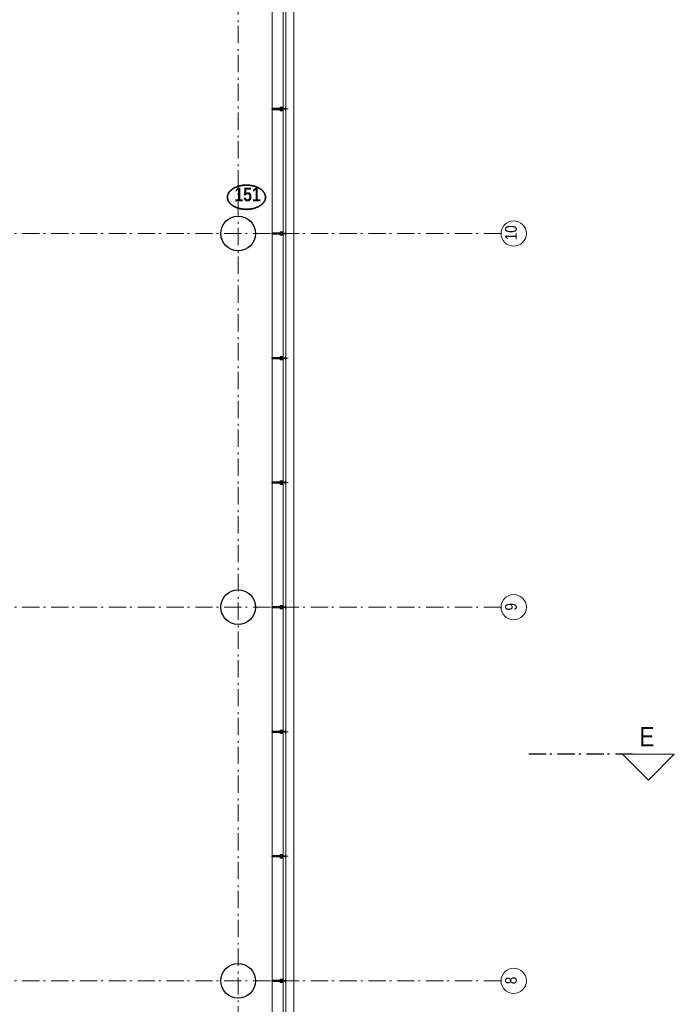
# Model space of a CAD drawing. Header units: millimetres. Extents: x 293454 to 524618, y 211738 to 307297.
# Tile 144 of 152: x 509623 to 519080, y 268354 to 282584. Entities that reach past the tile are written whole.
import ezdxf
from ezdxf.enums import TextEntityAlignment as Align

# ---------------------------------------------------------------- set-up
doc = ezdxf.new("R2010")
doc.units = ezdxf.units.MM
doc.header["$LTSCALE"] = 400
for name, pattern in [('STYLE_06', [1.041641, 0.625, -0.208282, 0.069427, -0.138931]), ('STYLE_15', [0.240945, 0.11811, -0.059055, 0.004724, -0.059055]), ('STYLE_16', [0.177165, 0.11811, -0.059055])]:
    doc.linetypes.add(name, pattern=pattern)
for name, color, linetype, lineweight in [('Binnenkozijnen', 140, 'Continuous', 15), ('Buitenkozijnen', 140, 'Continuous', 15), ('Detailaanduiding', 5, 'Continuous', 70), ('mat-beton (ihwg)', 5, 'Continuous', 25), ('None', 7, 'Continuous', 9)]:
    doc.layers.add(name, color=color, linetype=linetype, lineweight=lineweight)
doc.styles.add('Arial Narrow', font='ARIALN.TTF', dxfattribs={"height": 222.25})
doc.styles.add('Arial Narrow (bold)', font='ARIALNB.TTF', dxfattribs={"height": 172.861111})
doc.styles.get("Standard").update_dxf_attribs({"font": 'arial.ttf'})

# ---------------------------------------------------------------- blocks, each defined once
blk = doc.blocks.new('Kolom O 500')
at = {"layer": 'mat-beton (ihwg)', "lineweight": 25}
blk.add_circle((0, 0), 250, dxfattribs=at)
blk = doc.blocks.new('*U172')
at = {"layer": 'None', "color": 8, "lineweight": 5, "flags": 128}
for points in [[(-5, -154), (-5, -154, 0.414214), (-5, -155), (-5, -173), (-5, -173, 0.414214), (-5, -173), (-4, -173), (-4, -173, 0.414214), (-3, -173), (-3, -173, 0.414214), (-4, -172), (-4, -172), (-4, -169), (-4, -169, -0.414214), (-4, -168), (-3, -168), (-3, -168, 0.221695), (-2, -168), (-1, -167), (-1, -167, -0.466308), (1, -167), (2, -168), (2, -168, 0.221695), (3, -168), (4, -168), (4, -168, -0.414214), (5, -169), (5, -172), (4, -172), (4, -172, 0.414214), (4, -173), (4, -173, 0.414214), (4, -173), (5, -173), (5, -173, 0.414214), (6, -173), (6, -155), (6, -155, 0.414214), (5, -154), (5, -154), (5, -155), (5, -155, -0.414214), (4, -155), (4, -155), (4, -155, -0.414214), (3, -155), (3, -151), (3, -151, -0.414214), (4, -150), (4, -150), (4, -150, -0.414214), (5, -150), (5, -151), (5, -151), (5, -151, 0.414214), (6, -150), (6, -138), (6, -138, 0.351868), (5, -137), (5, -137, 0.351868), (5, -137), (4, -139), (4, -139, 0.314902), (4, -139), (4, -140), (4, -140, -0.198912), (5, -140), (5, -140), (5, -140, -0.198912), (4, -140), (4, -141), (4, -141, 0.414214), (4, -141), (4, -141), (4, -141, -0.198912), (5, -141), (5, -142), (5, -142, -0.198912), (4, -142), (4, -142), (4, -142, 0.414214), (4, -142), (4, -143), (4, -143, -0.198912), (5, -143), (5, -143), (5, -143, -0.087489), (5, -143), (4, -144), (4, -149), (4, -149, -0.414214), (4, -149), (-4, -149), (-4, -149, -0.414214), (-4, -149), (-4, -144), (-4, -143), (-4, -143, -0.087489), (-4, -143), (-4, -143), (-4, -143, -0.198912), (-4, -143), (-4, -142), (-4, -142, 0.414214), (-4, -142), (-4, -142), (-4, -142, -0.198912), (-4, -142), (-4, -141), (-4, -141, -0.198912), (-4, -141), (-4, -141), (-4, -141, 0.414214), (-4, -141), (-4, -140), (-4, -140, -0.198912), (-4, -140), (-4, -140), (-4, -140, -0.198912), (-4, -140), (-4, -139), (-4, -139, 0.314902), (-4, -139), (-5, -137), (-5, -137, 0.351868), (-5, -137), (-5, -137, 0.351868), (-5, -138), (-5, -150), (-5, -150, 0.414214), (-5, -151), (-5, -151), (-5, -150), (-5, -150, -0.414214), (-4, -150), (-4, -150), (-4, -150, -0.414214), (-3, -151), (-3, -155), (-3, -155, -0.414214), (-4, -155), (-4, -155), (-4, -155, -0.414214), (-5, -155), (-5, -154)], [(-4, -162, -0.414214), (-4, -161), (-3, -161), (-3, -161, 0.414214), (-2, -161), (-2, -160), (-2, -160, 0.414214), (-3, -160), (-4, -160), (-4, -160, -0.414214), (-4, -160), (-4, -157), (-4, -157, -0.414214), (-4, -156), (4, -156), (4, -156, -0.414214), (5, -157), (5, -160), (5, -160, -0.414214), (4, -160), (3, -160), (3, -160, 0.414214), (3, -160), (3, -161), (3, -161, 0.414214), (3, -161), (4, -161), (4, -161, -0.414214), (5, -162), (5, -167), (5, -167, -0.414214), (4, -167), (3, -167), (3, -167, -0.221695), (3, -167), (2, -166), (2, -166, 0.466308), (-2, -166), (-3, -167), (-3, -167, -0.221695), (-3, -167), (-4, -167), (-4, -167, -0.414214), (-4, -167), (-4, -162)], [(-2, -150, 0.414214), (-2, -150), (-2, -155), (-2, -155, 0.414214), (-2, -155), (2, -155), (2, -155, 0.414214), (2, -155), (2, -150), (2, -150, 0.414214), (2, -150), (-2, -150)]]:
    blk.add_lwpolyline(points, format="xyb", close=True, dxfattribs=at)
blk = doc.blocks.new('*U173')
at = {"layer": 'None', "color": 8, "lineweight": 5, "flags": 128}
for points in [[(-13, -183), (-13, -182), (-14, -181), (-14, -181, 0.36397), (-15, -181), (-15, -181), (-15, -182), (-15, -182, -0.36397), (-16, -182), (-16, -182), (-16, -181), (-16, -181, 0.36397), (-17, -181), (-17, -181), (-17, -182), (-17, -182, -0.36397), (-18, -182), (-18, -182), (-18, -181), (-18, -181, 0.36397), (-18, -181), (-18, -181), (-19, -182), (-19, -182, -0.36397), (-19, -182), (-19, -182), (-20, -181), (-20, -181, 0.36397), (-20, -181), (-20, -181), (-21, -182), (-21, -182, -0.36397), (-21, -182), (-21, -182), (-22, -181), (-22, -181, 0.36397), (-22, -181), (-22, -181), (-22, -181), (-23, -181), (-23, -181), (-23, -181, 0.36397), (-24, -181), (-24, -181), (-24, -181), (-24, -181), (-24, -181, -0.267949), (-25, -181), (-25, -181), (-25, -181), (-25, -181, 0.339454), (-25, -181), (-25, -181, 0.339454), (-25, -181), (-25, -181), (-25, -184), (-25, -184, 0.414214), (-25, -185), (-25, -185), (-24, -185), (-24, -185, 0.414214), (-24, -184), (-24, -184), (-24, -183), (-24, -183, 0.236068), (-24, -182), (-24, -182), (-24, -182, -0.548276), (-24, -182), (-24, -182, -0.548276), (-24, -182), (-24, -182), (-24, -182, 0.250388), (-24, -182), (-24, -182), (-23, -182), (-23, -182, -0.414214), (-22, -183), (-22, -183), (-22, -183), (-22, -183, 0.414214), (-22, -184), (-22, -184), (-22, -184), (-22, -184, 0.131652), (-22, -184), (-22, -184), (-20, -183), (-13, -183)], [(-6, -181), (-6, -181, -0.388879), (-9, -183), (-9, -183), (-20, -183), (-22, -184), (-23, -184), (-23, -183), (-24, -183), (-24, -185), (24, -185), (24, -183), (23, -183), (23, -184), (22, -184), (20, -183), (9, -183), (9, -183, -0.388879), (6, -181), (6, -181), (5, -173), (3, -173), (3, -171), (-2, -171), (-2, -173), (-5, -173), (-6, -181)], [(14, -183), (14, -182), (15, -181), (15, -181, -0.36397), (15, -181), (15, -181), (15, -182), (15, -182, 0.36397), (16, -182), (16, -182), (16, -181), (16, -181, -0.36397), (17, -181), (17, -181), (17, -182), (17, -182, 0.36397), (18, -182), (18, -182), (18, -181), (18, -181, -0.36397), (19, -181), (19, -181), (19, -182), (19, -182, 0.36397), (19, -182), (19, -182), (20, -181), (20, -181, -0.36397), (20, -181), (20, -181), (21, -182), (21, -182, 0.36397), (21, -182), (21, -182), (22, -181), (22, -181, -0.36397), (22, -181), (22, -181), (22, -181), (23, -181), (24, -181), (24, -181, -0.36397), (24, -181), (24, -181), (24, -181), (25, -181), (25, -181, 0.267949), (25, -181), (25, -181), (25, -181), (25, -181, -0.339454), (25, -181), (25, -181, -0.339454), (26, -181), (26, -181), (26, -184), (26, -184, -0.414214), (25, -185), (25, -185), (24, -185), (24, -185, -0.414214), (24, -184), (24, -184), (24, -183), (24, -183, -0.236068), (24, -182), (24, -182), (24, -182, 0.548276), (24, -182), (24, -182, 0.548276), (24, -182), (24, -182), (24, -182, -0.250388), (24, -182), (24, -182), (23, -182), (23, -182, 0.414214), (23, -183), (23, -183), (23, -183), (23, -183, -0.414214), (22, -184), (22, -184), (22, -184), (22, -184, -0.131652), (22, -184), (22, -184), (21, -183), (14, -183)]]:
    blk.add_lwpolyline(points, format="xyb", close=True, dxfattribs=at)
blk = doc.blocks.new('verticale stijl 150x50 UV')
at = {"layer": 'None', "color": 8, "linetype": 'STYLE_15', "lineweight": 5}
blk.add_line((0, -216), (0, 35), dxfattribs=at)
at = {"layer": 'None', "color": 8, "lineweight": 5}
for p, q in [((-25, -133), (-25, -133)), ((-25, -134), (-25, -134)), ((-25, -135), (-25, -135)), ((-25, -136), (-25, -136)), ((-25, -137), (-25, -137)), ((-25, -137), (-25, -137)), ((-25, -138), (-25, -138)), ((-25, -139), (-25, -139)), ((-25, -140), (-25, -140)), ((-25, -141), (-25, -141)), ((-25, -142), (-25, -142)), ((-24, -133), (-24, -133)), ((-24, -134), (-24, -134)), ((-24, -135), (-24, -135)), ((-24, -135), (-24, -135)), ((-24, -136), (-24, -136)), ((-24, -137), (-24, -137)), ((-24, -138), (-24, -138)), ((-24, -139), (-24, -139)), ((-24, -139), (-24, -139)), ((-24, -140), (-24, -140)), ((-24, -141), (-24, -141)), ((-24, -142), (-24, -142)), ((-23, -133), (-23, -133)), ((-23, -134), (-23, -134)), ((-23, -135), (-23, -135)), ((-23, -136), (-23, -136)), ((-23, -137), (-23, -137)), ((-23, -137), (-23, -137)), ((-23, -138), (-23, -138)), ((-23, -139), (-23, -139)), ((-23, -140), (-23, -140)), ((-23, -141), (-23, -141)), ((-23, -142), (-23, -142)), ((-22, -127), (-22, -127)), ((-22, -128), (-22, -128)), ((-22, -129), (-22, -129)), ((-22, -129), (-22, -129)), ((-22, -130), (-22, -130)), ((-22, -131), (-22, -131)), ((-22, -132), (-22, -132)), ((-22, -133), (-22, -133)), ((-22, -133), (-22, -133)), ((-22, -133), (-22, -133)), ((-22, -134), (-22, -134)), ((-22, -134), (-22, -134)), ((-22, -135), (-22, -135)), ((-22, -135), (-22, -135)), ((-22, -140), (-22, -140)), ((-22, -140), (-22, -140)), ((-22, -141), (-22, -141)), ((-22, -141), (-22, -141)), ((-22, -142), (-22, -142)), ((-21, -126), (-21, -126)), ((-21, -129), (-21, -129)), ((-21, -130), (-21, -130)), ((-21, -131), (-21, -131)), ((-21, -131), (-21, -131)), ((-21, -132), (-21, -132)), ((-21, -133), (-21, -133)), ((-21, -134), (-21, -134)), ((-21, -135), (-21, -135)), ((-21, -135), (-21, -135)), ((-21, -136), (-21, -136)), ((-21, -137), (-21, -137)), ((-21, -138), (-21, -138)), ((-21, -139), (-21, -139)), ((-21, -139), (-21, -139)), ((-21, -140), (-21, -140)), ((-21, -141), (-21, -141)), ((-20, -126), (-20, -126)), ((-20, -130), (-20, -130)), ((-20, -131), (-20, -131)), ((-20, -132), (-20, -132)), ((-20, -133), (-20, -133)), ((-20, -133), (-20, -133)), ((-20, -134), (-20, -134)), ((-20, -135), (-20, -135)), ((-20, -136), (-20, -136)), ((-20, -137), (-20, -137)), ((-20, -137), (-20, -137)), ((-20, -138), (-20, -138)), ((-20, -139), (-20, -139)), ((-20, -140), (-20, -140)), ((-20, -141), (-20, -141)), ((-20, -142), (-20, -142)), ((-19, -126), (-19, -126)), ((-19, -127), (-19, -127)), ((-19, -129), (-19, -129)), ((-19, -130), (-19, -130)), ((-19, -131), (-19, -131)), ((-19, -131), (-19, -131)), ((-19, -132), (-19, -132)), ((-19, -133), (-19, -133)), ((-19, -134), (-19, -134)), ((-19, -135), (-19, -135)), ((-19, -140), (-19, -140)), ((-19, -141), (-19, -141)), ((-19, -142), (-19, -142)), ((-18, -128), (-18, -128)), ((-18, -129), (-18, -129)), ((-18, -129), (-18, -129)), ((-18, -133), (-18, -133)), ((-18, -134), (-18, -134)), ((-18, -135), (-18, -135)), ((-18, -140), (-18, -140)), ((-18, -141), (-18, -141)), ((-18, -142), (-18, -142)), ((-17, -133), (-17, -133)), ((-17, -133), (-17, -133)), ((-17, -134), (-17, -134)), ((-17, -134), (-17, -134)), ((-17, -135), (-17, -135)), ((-17, -135), (-17, -135)), ((-17, -135), (-17, -135)), ((-17, -136), (-17, -136)), ((-17, -136), (-17, -136)), ((-17, -137), (-17, -137)), ((-17, -137), (-17, -137)), ((-17, -137), (-17, -137)), ((-17, -138), (-17, -138)), ((-17, -138), (-17, -138)), ((-17, -139), (-17, -139)), ((-17, -139), (-17, -139)), ((-17, -139), (-17, -139)), ((-17, -140), (-17, -140)), ((-17, -140), (-17, -140)), ((-17, -141), (-17, -141)), ((-17, -141), (-17, -141)), ((-17, -142), (-17, -142)), ((-17, -142), (-17, -142)), ((-16, -141), (-16, -141)), ((-16, -142), (-16, -142)), ((-14, -142), (-14, -142)), ((-26, -143), (-26, -143)), ((-26, -144), (-26, -144)), ((-25, -142), (-25, -142)), ((-25, -143), (-25, -143)), ((-25, -145), (-25, -145)), ((-24, -143), (-24, -143)), ((-24, -144), (-24, -144)), ((-23, -145), (-23, -145)), ((-22, -144), (-22, -144)), ((-22, -145), (-22, -145)), ((-21, -144), (-21, -144)), ((-20, -142), (-20, -142)), ((-20, -143), (-20, -143)), ((-20, -144), (-20, -144)), ((-18, -142), (-18, -142)), ((-17, -142), (-17, -142)), ((-17, -143), (-17, -143)), ((-17, -143), (-17, -143)), ((-16, -143), (-16, -143)), ((-16, -144), (-16, -144)), ((-15, -142), (-15, -142)), ((-15, -143), (-15, -143)), ((-15, -144), (-15, -144)), ((-15, -145), (-15, -145)), ((-14, -143), (-14, -143)), ((-14, -144), (-14, -144)), ((-14, -144), (-14, -144)), ((-13, -143), (-13, -143)), ((-13, -144), (-13, -144))]:
    blk.add_line(p, q, dxfattribs=at)
at = {"layer": 'None', "color": 8, "linetype": 'STYLE_16', "lineweight": 5}
for p, q in [((-2, -155), (0, -154)), ((-2, -157), (-2, -155)), ((-1, -157), (-1, -155)), ((-1, -157), (-1, -155)), ((2, -155), (0, -154)), ((1, -157), (1, -155)), ((2, -157), (2, -155)), ((2, -157), (2, -155))]:
    blk.add_line(p, q, dxfattribs=at)
at = {"layer": 'None', "color": 8, "linetype": 'Continuous', "lineweight": 5, "flags": 128}
for points in [[(-10, 15), (10, 15), (10, -105), (25, -105), (25, -117), (-25, -117), (-25, -105), (-10, -105)], [(-8, 13), (-8, -105), (8, -105), (8, 13)], [(8, -107), (-8, -107), (-23, -107), (-23, -115), (23, -115), (23, -107)]]:
    blk.add_lwpolyline(points, close=True, dxfattribs=at)
at = {"layer": 'None', "color": 8, "lineweight": 5, "flags": 128}
for points in [[(-15, -145), (-15, -145, 0.390793), (-13, -144), (-13, -144, 0.390793), (-14, -142), (-14, -142, -0.352623), (-16, -140), (-16, -133), (-16, -133, 0.414214), (-16, -133), (-18, -133), (-18, -133), (-18, -133, -0.520293), (-18, -133), (-18, -130), (-18, -130), (-18, -128), (-18, -128, -0.577863), (-18, -128), (-18, -128), (-18, -128, 0.366605), (-18, -127), (-18, -127, 0.366605), (-18, -127), (-18, -127, -0.130834), (-19, -126), (-19, -126, 0.439074), (-21, -126), (-21, -126, -0.133252), (-22, -127), (-22, -127, 0.366605), (-22, -127), (-22, -127, 0.366605), (-22, -128), (-22, -128), (-22, -128, -0.577455), (-22, -128), (-22, -130), (-22, -130), (-22, -133), (-22, -133, -0.52048), (-22, -133), (-22, -133), (-25, -133), (-25, -133, 0.414214), (-25, -133), (-25, -141), (-25, -141, -0.255976), (-26, -143), (-26, -143, 0.749676), (-25, -145), (-21, -145), (-21, -145, 0.414214), (-19, -143), (-19, -143, -0.402808), (-19, -142), (-19, -142, -0.402808), (-18, -143), (-18, -143, 0.233259), (-18, -143), (-15, -144), (-15, -144, -0.419014), (-15, -144), (-15, -144, -0.419014), (-15, -144), (-16, -144), (-16, -144, 0.414214), (-16, -144), (-16, -144, 0.414214), (-16, -145)], [(-23, -142), (-23, -142, 0.418874), (-24, -142), (-24, -142, -0.396568), (-25, -143), (-25, -143, 0.437017), (-26, -144), (-26, -144, 0.437017), (-25, -144), (-22, -144), (-22, -144, 0.263556), (-20, -143), (-20, -143, 0.552342), (-21, -142)], [(25, -133), (25, -117), (23, -117), (-23, -117), (-25, -117), (-25, -133), (-22, -133), (-22, -128), (-23, -128), (-23, -127), (-22, -127), (-22, -125), (-22, -124), (-22, -120), (-22, -120, -0.414214), (-20, -119), (-20, -119), (-20, -119, -0.414214), (-18, -120), (-18, -124), (-18, -125), (-18, -127), (-18, -127), (-18, -128), (-18, -128), (-18, -133), (-16, -133), (-16, -120), (-16, -120, -0.414214), (-15, -119), (-15, -119), (-7, -119), (-7, -119, -0.414214), (-5, -120), (-5, -137), (-4, -137), (-4, -140), (-4, -140), (-4, -140), (-4, -141), (-4, -141), (-4, -142), (-4, -142), (-4, -143), (-4, -144), (-4, -149), (-2, -149), (-2, -138), (-2, -138, -0.414214), (0, -136), (0, -136), (0, -136, -0.414214), (2, -138), (2, -149), (4, -149), (4, -144), (4, -143), (4, -142), (4, -142), (4, -141), (4, -141), (4, -140), (4, -140), (4, -140), (4, -137), (5, -137), (5, -120), (5, -120, -0.414214), (7, -119), (7, -119), (15, -119), (15, -119, -0.414214), (16, -120), (16, -133), (18, -133), (18, -128), (18, -128), (18, -127), (18, -127), (18, -125), (18, -124), (18, -120), (18, -120, -0.414214), (20, -119), (20, -119), (20, -119, -0.414214), (22, -120), (22, -124), (22, -125), (22, -127), (23, -127), (23, -128), (22, -128), (22, -133)], [(-23, -136), (-23, -136, -0.414214), (-22, -135), (-22, -135, -0.414214), (-21, -136), (-21, -139), (-21, -139, -0.414214), (-22, -140), (-22, -140, -0.414214), (-23, -139)], [(-21, -128, -0.29188), (-21, -127), (-20, -127), (-20, -127, -0.344328), (-20, -127), (-19, -127), (-19, -127, -0.29188), (-19, -128), (-19, -130), (-19, -130, -0.348796), (-20, -130), (-20, -130, -0.348796), (-21, -130), (-21, -128)], [(-19, -140, -0.414214), (-20, -139), (-20, -136), (-20, -136, -0.414214), (-19, -135), (-19, -135, -0.414214), (-18, -136), (-18, -139), (-18, -139, -0.414214), (-19, -140)], [(15, -145), (15, -145, -0.390793), (13, -144), (13, -144, -0.390793), (14, -142), (14, -142, 0.352623), (16, -140), (16, -133), (16, -133, -0.414214), (16, -133), (18, -133), (18, -133), (18, -133, 0.520293), (18, -133), (18, -130), (18, -130), (18, -128), (18, -128, 0.577863), (18, -128), (18, -128), (18, -128, -0.366605), (18, -127), (18, -127, -0.366605), (18, -127), (18, -127, 0.130834), (19, -126), (19, -126, -0.439074), (21, -126), (21, -126, 0.133252), (22, -127), (22, -127, -0.366605), (22, -127), (22, -127, -0.366605), (22, -128), (22, -128), (22, -128, 0.577455), (22, -128), (22, -130), (22, -130), (22, -133), (22, -133, 0.52048), (22, -133), (22, -133), (25, -133), (25, -133, -0.414214), (25, -133), (25, -141), (25, -141, 0.255976), (26, -143), (26, -143, -0.749676), (25, -145), (21, -145), (21, -145, -0.414214), (19, -143), (19, -143, 0.402808), (19, -142), (19, -142, 0.402808), (18, -143), (18, -143, -0.233259), (18, -143), (15, -144), (15, -144, 0.419014), (15, -144), (15, -144, 0.419014), (15, -144), (16, -144), (16, -144, -0.414214), (16, -144), (16, -144, -0.414214), (16, -145)], [(19, -140, 0.414214), (20, -139), (20, -136), (20, -136, 0.414214), (19, -135), (19, -135, 0.414214), (18, -136), (18, -139), (18, -139, 0.414214), (19, -140)], [(21, -128, 0.29188), (21, -127), (20, -127), (20, -127, 0.344328), (20, -127), (19, -127), (19, -127, 0.29188), (19, -128), (19, -130), (19, -130, 0.348796), (20, -130), (20, -130, 0.348796), (21, -130), (21, -128)], [(23, -142), (23, -142, -0.418874), (24, -142), (24, -142, 0.396568), (25, -143), (25, -143, -0.437017), (26, -144), (26, -144, -0.437017), (25, -144), (22, -144), (22, -144, -0.263556), (20, -143), (20, -143, -0.552342), (21, -142)], [(23, -136), (23, -136, 0.414214), (22, -135), (22, -135, 0.414214), (21, -136), (21, -139), (21, -139, 0.414214), (22, -140), (22, -140, 0.414214), (23, -139)], [(0, -157), (0, -157, -0.163834), (-4, -156), (-4, -156), (-4, -156, -0.234469), (-5, -155), (-5, -155), (-5, -154), (5, -154), (5, -155), (5, -155, -0.234469), (4, -156), (4, -156), (4, -156, -0.163834), (0, -157), (0, -157)]]:
    blk.add_lwpolyline(points, format="xyb", close=True, dxfattribs=at)
blk.add_lwpolyline([(4, -119), (4, -134), (-4, -134), (-4, -119)], close=True, dxfattribs=at)
at = {"layer": 'None', "color": 8, "linetype": 'STYLE_16', "lineweight": 5}
for centre, radius, start, end in [((-2, -158), 3.38, 79.3357, 100.6643), ((0, -163), 8.16, 82.9585, 97.0415), ((0, -160), 3.5, 73.4149, 106.5851), ((2, -158), 3.38, 79.3357, 100.6643)]:
    blk.add_arc(centre, radius, start, end, dxfattribs=at)
at = {"layer": 'None', "color": 7}
for name in ['*U172', '*U173']:
    blk.add_blockref(name, (0, 0), dxfattribs=at)
blk = doc.blocks.new('Vliesgevelelement 4 150x50 1_200')
at = {"layer": 'Buitenkozijnen', "color": 7, "xscale": -1, "rotation": 270.0000000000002}
blk.add_blockref('verticale stijl 150x50 UV', (-5, 0), dxfattribs=at)
blk = doc.blocks.new('Detail')
at = {"layer": 'Detailaanduiding', "color": 1, "linetype": 'Continuous', "lineweight": 35}
blk.add_open_spline([(-134, 154), (-70, 177), (77, 177), (141, 154), (205, 130), (242, 90), (278, 49), (278, 2), (278, -45), (242, -85), (205, -126), (141, -149), (77, -173), (-70, -173), (-134, -149), (-198, -126), (-235, -85), (-272, -45), (-272, 2), (-272, 49), (-235, 90), (-198, 130), (-134, 154)], degree=2, knots=[0, 0, 0, 0.097932, 0.195864, 0.195864, 0.280023, 0.280023, 0.347931, 0.347931, 0.415846, 0.415846, 0.5, 0.5, 0.597932, 0.695864, 0.695864, 0.780023, 0.780023, 0.847931, 0.847931, 0.915846, 0.915846, 1, 1, 1], dxfattribs=at)
at = {"layer": 'Detailaanduiding', "style": 'Arial Narrow (bold)'}
blk.add_attdef('Detail', text='', height=198, dxfattribs=at).set_placement((-170, 142), align=Align.TOP_LEFT)
at = {"layer": 'None', "color": 0, "flags": 1}
blk.add_attdef('Fragment', (-272, -528), '', height=198, dxfattribs=at)

msp = doc.modelspace()

# ---------------------------------------------------------------- linework, layer by layer
at = {"layer": 'Buitenkozijnen', "color": 43, "linetype": 'Continuous', "lineweight": 9}
for p, q in [((513267.84062, 295693.5115), (513267.84062, 257893.5115)), ((513583.1126, 295693.5115), (513583.1126, 257868.5115))]:
    msp.add_line(p, q, dxfattribs=at)
at = {"layer": 'Buitenkozijnen', "color": 140, "linetype": 'Continuous', "lineweight": 15}
for p, q in [((513427.84062, 250003.5115), (513427.84062, 295658.5115)), ((513427.84062, 250003.5115), (513427.84062, 295558.5115)), ((513467.84062, 250003.5115), (513467.84062, 295658.5115)), ((513467.84062, 250003.5115), (513467.84062, 295558.5115))]:
    msp.add_line(p, q, dxfattribs=at)
at = {"layer": 'None', "color": 43, "linetype": 'STYLE_06', "lineweight": 9}
for p, q in [((512777.84062, 297493.29866), (512777.84062, 256293.3515)), ((516576.74062, 279493.5115), (497868.77062, 279493.5115)), ((516576.74062, 274093.5115), (497868.77062, 274093.5115)), ((516576.74062, 268693.5115), (497868.77062, 268693.5115))]:
    msp.add_line(p, q, dxfattribs=at)
at = {"layer": 'None', "color": 92, "linetype": 'STYLE_06', "lineweight": 25}
msp.add_line((518477.67812, 271968.91983), (516977.67812, 271968.91983), dxfattribs=at)
at = {"layer": 'None', "color": 140, "linetype": 'Continuous', "lineweight": 15, "flags": 128}
msp.add_lwpolyline([(519079.55312, 271968.91983), (518329.55312, 271968.91983), (518704.55312, 271593.91983)], close=True, dxfattribs=at)
at = {"layer": 'None', "color": 43, "linetype": 'Continuous', "lineweight": 9}
for centre in [(516759.34704, 279493.5115), (516759.34704, 274093.5115), (516759.34704, 268693.5115)]:
    msp.add_circle(centre, 182.60642, dxfattribs=at)

# ---------------------------------------------------------------- block references
at = {"layer": 'Buitenkozijnen', "color": 7, "xscale": -1}
for p in [(513277.84062, 281293.5115), (513277.84062, 279493.5115), (513277.84062, 277693.5115), (513277.84062, 275893.5115), (513277.84062, 274093.5115), (513277.84062, 272293.5115), (513277.84062, 270493.5115), (513277.84062, 268693.5115)]:
    msp.add_blockref('Vliesgevelelement 4 150x50 1_200', p, dxfattribs=at)
at = {"layer": 'Buitenkozijnen', "color": 7}
for p in [(512777.84062, 279493.5115), (512777.84062, 274093.5115), (512777.84062, 268693.5115)]:
    msp.add_blockref('Kolom O 500', p, dxfattribs=at)
at = {"layer": 'Detailaanduiding', "color": 7}
msp.add_blockref('Detail', (512895.2556, 280016.14856), dxfattribs=at).add_auto_attribs({'Detail': '151'})

# ---------------------------------------------------------------- texts
at = {"layer": 'Binnenkozijnen', "color": 1, "insert": (518575.15677, 272363.04988), "char_height": 282.22222, "attachment_point": 1, "style": 'Arial Narrow'}
msp.add_mtext('E', dxfattribs=at)
at = {"layer": 'None', "color": 43, "attachment_point": 1, "rotation": 90, "style": 'Arial Narrow'}
for s, insert, char_height in [('10', (516634.4637, 279396.14483), 169.333333), ('9', (516634.4637, 274044.82816), 169.33333), ('8', (516634.4637, 268644.82816), 169.33333)]:
    msp.add_mtext(s, dxfattribs=dict(at, insert=insert, char_height=char_height))

doc.saveas('drawing.dxf')
